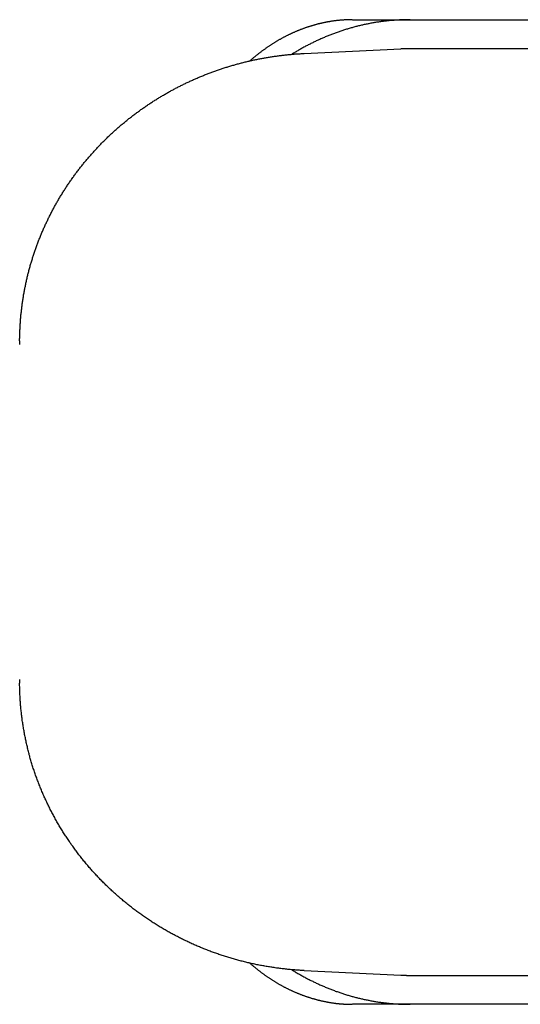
# Model space of a CAD drawing. Extents: x 637 to 3230, y 885 to 2745.
# Tile 42 of 151: x 2046.87 to 2055.52, y 1666.6 to 1683.6. Entities that reach past the tile are written whole.
import ezdxf

# ---------------------------------------------------------------- set-up
doc = ezdxf.new("R2010")
doc.units = 0
doc.layers.add('KF_GRAVIS_15_LEFT', color=7, linetype='CONTINUOUS')

# ---------------------------------------------------------------- blocks, each defined once
blk = doc.blocks.new('*U13')
at = {"layer": 'KF_GRAVIS_15_LEFT'}
for p, q in [((-163.9496, -569.5), (-141.8139, -569.5)), ((-164.7833, -570.0829), (-163.1145, -570.0038)), ((-139.944, -570), (-162.9554, -570)), ((-164.7833, -585.9171), (-163.1145, -585.9962)), ((-162.9554, -586), (-139.944, -586)), ((-141.8139, -586.5), (-163.9496, -586.5))]:
    blk.add_line(p, q, dxfattribs=at)
for points in [[(-163.95, -569.5, 0), (-163.959, -569.5, 0), (-163.968, -569.5, 0), (-163.978, -569.5, 0), (-163.987, -569.5, 0), (-163.996, -569.5, 0), (-164.006, -569.501, 0), (-164.015, -569.501, 0), (-164.025, -569.501, 0), (-164.034, -569.502, 0), (-164.043, -569.502, 0), (-164.053, -569.502, 0), (-164.062, -569.503, 0), (-164.072, -569.503, 0), (-164.081, -569.504, 0), (-164.091, -569.504, 0), (-164.1, -569.505, 0), (-164.11, -569.506, 0), (-164.119, -569.506, 0), (-164.128, -569.507, 0), (-164.138, -569.508, 0), (-164.147, -569.508, 0), (-164.157, -569.509, 0), (-164.166, -569.51, 0), (-164.176, -569.511, 0), (-164.185, -569.512, 0), (-164.195, -569.513, 0), (-164.204, -569.514, 0), (-164.214, -569.515, 0), (-164.223, -569.516, 0), (-164.233, -569.517, 0), (-164.242, -569.519, 0), (-164.252, -569.52, 0), (-164.261, -569.521, 0), (-164.271, -569.522, 0), (-164.281, -569.524, 0), (-164.29, -569.525, 0), (-164.3, -569.526, 0), (-164.309, -569.528, 0), (-164.319, -569.529, 0), (-164.328, -569.531, 0), (-164.338, -569.532, 0), (-164.347, -569.534, 0), (-164.357, -569.536, 0), (-164.366, -569.537, 0), (-164.376, -569.539, 0), (-164.386, -569.541, 0), (-164.395, -569.543, 0), (-164.405, -569.545, 0), (-164.414, -569.546, 0), (-164.424, -569.548, 0), (-164.433, -569.55, 0), (-164.443, -569.552, 0), (-164.452, -569.554, 0), (-164.462, -569.556, 0), (-164.472, -569.558, 0), (-164.481, -569.561, 0), (-164.491, -569.563, 0), (-164.5, -569.565, 0), (-164.51, -569.567, 0), (-164.519, -569.57, 0), (-164.529, -569.572, 0), (-164.538, -569.574, 0), (-164.548, -569.577, 0), (-164.558, -569.579, 0), (-164.567, -569.582, 0), (-164.577, -569.584, 0), (-164.586, -569.587, 0), (-164.596, -569.589, 0), (-164.605, -569.592, 0), (-164.615, -569.595, 0), (-164.624, -569.598, 0), (-164.634, -569.6, 0), (-164.643, -569.603, 0), (-164.653, -569.606, 0), (-164.663, -569.609, 0), (-164.672, -569.612, 0), (-164.682, -569.615, 0), (-164.691, -569.618, 0), (-164.701, -569.621, 0), (-164.71, -569.624, 0), (-164.72, -569.627, 0), (-164.729, -569.63, 0), (-164.739, -569.633, 0), (-164.748, -569.637, 0), (-164.758, -569.64, 0), (-164.767, -569.643, 0), (-164.777, -569.647, 0), (-164.786, -569.65, 0), (-164.796, -569.654, 0), (-164.805, -569.657, 0), (-164.815, -569.661, 0), (-164.824, -569.664, 0), (-164.834, -569.668, 0), (-164.843, -569.671, 0), (-164.853, -569.675, 0), (-164.862, -569.679, 0), (-164.872, -569.683, 0), (-164.881, -569.686, 0), (-164.89, -569.69, 0), (-164.9, -569.694, 0), (-164.909, -569.698, 0), (-164.919, -569.702, 0), (-164.928, -569.706, 0), (-164.938, -569.71, 0), (-164.947, -569.714, 0), (-164.956, -569.718, 0), (-164.966, -569.722, 0), (-164.975, -569.727, 0), (-164.985, -569.731, 0), (-164.994, -569.735, 0), (-165.003, -569.739, 0), (-165.013, -569.744, 0), (-165.022, -569.748, 0), (-165.031, -569.753, 0), (-165.041, -569.757, 0), (-165.05, -569.762, 0), (-165.059, -569.766, 0), (-165.069, -569.771, 0), (-165.078, -569.775, 0), (-165.087, -569.78, 0), (-165.097, -569.785, 0), (-165.106, -569.789, 0), (-165.115, -569.794, 0), (-165.125, -569.799, 0), (-165.134, -569.804, 0), (-165.143, -569.809, 0), (-165.152, -569.814, 0), (-165.162, -569.819, 0), (-165.171, -569.824, 0), (-165.18, -569.829, 0), (-165.189, -569.834, 0), (-165.198, -569.839, 0), (-165.208, -569.844, 0), (-165.217, -569.85, 0), (-165.226, -569.855, 0), (-165.235, -569.86, 0), (-165.244, -569.866, 0), (-165.253, -569.871, 0), (-165.263, -569.876, 0), (-165.272, -569.882, 0), (-165.281, -569.887, 0), (-165.29, -569.893, 0), (-165.299, -569.898, 0), (-165.308, -569.904, 0), (-165.317, -569.91, 0), (-165.326, -569.916, 0), (-165.335, -569.921, 0), (-165.344, -569.927, 0), (-165.353, -569.933, 0), (-165.362, -569.939, 0), (-165.371, -569.945, 0), (-165.38, -569.951, 0), (-165.389, -569.957, 0), (-165.398, -569.963, 0), (-165.407, -569.969, 0), (-165.416, -569.975, 0), (-165.425, -569.981, 0), (-165.434, -569.987, 0), (-165.443, -569.993, 0), (-165.452, -570, 0), (-165.461, -570.006, 0), (-165.469, -570.012, 0), (-165.478, -570.019, 0), (-165.487, -570.025, 0), (-165.496, -570.032, 0), (-165.505, -570.038, 0), (-165.513, -570.045, 0), (-165.522, -570.051, 0), (-165.531, -570.058, 0), (-165.54, -570.064, 0), (-165.549, -570.071, 0), (-165.557, -570.078, 0), (-165.566, -570.084, 0), (-165.575, -570.091, 0), (-165.583, -570.098, 0), (-165.592, -570.105, 0), (-165.601, -570.112, 0), (-165.609, -570.119, 0), (-165.618, -570.126, 0), (-165.627, -570.133, 0), (-165.635, -570.14, 0), (-165.644, -570.147, 0), (-165.652, -570.154, 0), (-165.661, -570.161, 0), (-165.669, -570.168, 0), (-165.678, -570.176, 0), (-165.687, -570.183, 0), (-165.695, -570.19, 0), (-165.704, -570.197, 0), (-165.712, -570.205, 0), (-165.72, -570.212, 0)], [(-162.954, -569.5, 0), (-162.971, -569.5, 0), (-162.987, -569.5, 0), (-163.004, -569.5, 0), (-163.02, -569.501, 0), (-163.037, -569.501, 0), (-163.053, -569.501, 0), (-163.07, -569.502, 0), (-163.086, -569.502, 0), (-163.103, -569.503, 0), (-163.12, -569.504, 0), (-163.136, -569.504, 0), (-163.153, -569.505, 0), (-163.169, -569.506, 0), (-163.186, -569.507, 0), (-163.202, -569.508, 0), (-163.219, -569.51, 0), (-163.235, -569.511, 0), (-163.252, -569.512, 0), (-163.268, -569.513, 0), (-163.285, -569.515, 0), (-163.301, -569.516, 0), (-163.318, -569.518, 0), (-163.334, -569.52, 0), (-163.351, -569.521, 0), (-163.367, -569.523, 0), (-163.384, -569.525, 0), (-163.4, -569.527, 0), (-163.417, -569.529, 0), (-163.433, -569.531, 0), (-163.45, -569.533, 0), (-163.466, -569.536, 0), (-163.483, -569.538, 0), (-163.499, -569.54, 0), (-163.515, -569.543, 0), (-163.532, -569.545, 0), (-163.548, -569.548, 0), (-163.565, -569.551, 0), (-163.581, -569.554, 0), (-163.597, -569.556, 0), (-163.614, -569.559, 0), (-163.63, -569.562, 0), (-163.647, -569.565, 0), (-163.663, -569.569, 0), (-163.679, -569.572, 0), (-163.696, -569.575, 0), (-163.712, -569.578, 0), (-163.728, -569.582, 0), (-163.745, -569.585, 0), (-163.761, -569.589, 0), (-163.777, -569.593, 0), (-163.793, -569.596, 0), (-163.81, -569.6, 0), (-163.826, -569.604, 0), (-163.842, -569.608, 0), (-163.858, -569.612, 0), (-163.875, -569.616, 0), (-163.891, -569.62, 0), (-163.907, -569.624, 0), (-163.923, -569.629, 0), (-163.939, -569.633, 0), (-163.955, -569.638, 0), (-163.972, -569.642, 0), (-163.988, -569.647, 0), (-164.004, -569.651, 0), (-164.02, -569.656, 0), (-164.036, -569.661, 0), (-164.052, -569.666, 0), (-164.068, -569.671, 0), (-164.084, -569.676, 0), (-164.1, -569.681, 0), (-164.116, -569.686, 0), (-164.132, -569.691, 0), (-164.148, -569.697, 0), (-164.164, -569.702, 0), (-164.18, -569.708, 0), (-164.196, -569.713, 0), (-164.212, -569.719, 0), (-164.228, -569.724, 0), (-164.244, -569.73, 0), (-164.259, -569.736, 0), (-164.275, -569.742, 0), (-164.291, -569.748, 0), (-164.307, -569.754, 0), (-164.323, -569.76, 0), (-164.338, -569.766, 0), (-164.354, -569.772, 0), (-164.37, -569.779, 0), (-164.386, -569.785, 0), (-164.401, -569.792, 0), (-164.417, -569.798, 0), (-164.433, -569.805, 0), (-164.448, -569.811, 0), (-164.464, -569.818, 0), (-164.479, -569.825, 0), (-164.495, -569.832, 0), (-164.511, -569.839, 0), (-164.526, -569.846, 0), (-164.542, -569.853, 0), (-164.557, -569.86, 0), (-164.573, -569.867, 0), (-164.588, -569.874, 0), (-164.603, -569.882, 0), (-164.619, -569.889, 0), (-164.634, -569.897, 0), (-164.65, -569.904, 0), (-164.665, -569.912, 0), (-164.68, -569.92, 0), (-164.695, -569.927, 0), (-164.711, -569.935, 0), (-164.726, -569.943, 0), (-164.741, -569.951, 0), (-164.756, -569.959, 0), (-164.771, -569.967, 0), (-164.787, -569.976, 0), (-164.802, -569.984, 0), (-164.817, -569.992, 0), (-164.832, -570.001, 0), (-164.847, -570.009, 0), (-164.862, -570.018, 0), (-164.877, -570.026, 0), (-164.892, -570.035, 0), (-164.907, -570.043, 0), (-164.922, -570.052, 0), (-164.937, -570.061, 0), (-164.951, -570.07, 0), (-164.966, -570.079, 0), (-164.981, -570.088, 0), (-164.996, -570.097, 0)], [(-162.955, -570, 0), (-162.957, -570, 0), (-162.958, -570, 0), (-162.959, -570, 0), (-162.96, -570, 0), (-162.962, -570, 0), (-162.963, -570, 0), (-162.964, -570, 0), (-162.965, -570, 0), (-162.967, -570, 0), (-162.968, -570, 0), (-162.969, -570, 0), (-162.97, -570, 0), (-162.972, -570, 0), (-162.973, -570, 0), (-162.974, -570, 0), (-162.975, -570, 0), (-162.977, -570, 0), (-162.978, -570, 0), (-162.979, -570, 0), (-162.98, -570, 0), (-162.982, -570, 0), (-162.983, -570, 0), (-162.984, -570, 0), (-162.985, -570, 0), (-162.986, -570, 0), (-162.988, -570, 0), (-162.989, -570, 0), (-162.99, -570, 0), (-162.991, -570, 0), (-162.993, -570, 0), (-162.994, -570, 0), (-162.995, -570, 0), (-162.996, -570, 0), (-162.998, -570, 0), (-162.999, -570, 0), (-163, -570, 0), (-163.001, -570, 0), (-163.003, -570, 0), (-163.004, -570, 0), (-163.005, -570, 0), (-163.006, -570, 0), (-163.008, -570, 0), (-163.009, -570, 0), (-163.01, -570, 0), (-163.011, -570, 0), (-163.013, -570, 0), (-163.014, -570.001, 0), (-163.015, -570.001, 0), (-163.016, -570.001, 0), (-163.018, -570.001, 0), (-163.019, -570.001, 0), (-163.02, -570.001, 0), (-163.021, -570.001, 0), (-163.023, -570.001, 0), (-163.024, -570.001, 0), (-163.025, -570.001, 0), (-163.026, -570.001, 0), (-163.027, -570.001, 0), (-163.029, -570.001, 0), (-163.03, -570.001, 0), (-163.031, -570.001, 0), (-163.032, -570.001, 0), (-163.034, -570.001, 0), (-163.035, -570.001, 0), (-163.036, -570.001, 0), (-163.037, -570.001, 0), (-163.039, -570.001, 0), (-163.04, -570.001, 0), (-163.041, -570.001, 0), (-163.042, -570.001, 0), (-163.044, -570.001, 0), (-163.045, -570.001, 0), (-163.046, -570.001, 0), (-163.047, -570.001, 0), (-163.049, -570.001, 0), (-163.05, -570.001, 0), (-163.051, -570.001, 0), (-163.052, -570.001, 0), (-163.054, -570.001, 0), (-163.055, -570.001, 0), (-163.056, -570.002, 0), (-163.057, -570.002, 0), (-163.059, -570.002, 0), (-163.06, -570.002, 0), (-163.061, -570.002, 0), (-163.062, -570.002, 0), (-163.064, -570.002, 0), (-163.065, -570.002, 0), (-163.066, -570.002, 0), (-163.067, -570.002, 0), (-163.068, -570.002, 0), (-163.07, -570.002, 0), (-163.071, -570.002, 0), (-163.072, -570.002, 0), (-163.073, -570.002, 0), (-163.075, -570.002, 0), (-163.076, -570.002, 0), (-163.077, -570.002, 0), (-163.078, -570.002, 0), (-163.08, -570.002, 0), (-163.081, -570.002, 0), (-163.082, -570.002, 0), (-163.083, -570.002, 0), (-163.085, -570.002, 0), (-163.086, -570.003, 0), (-163.087, -570.003, 0), (-163.088, -570.003, 0), (-163.09, -570.003, 0), (-163.091, -570.003, 0), (-163.092, -570.003, 0), (-163.093, -570.003, 0), (-163.095, -570.003, 0), (-163.096, -570.003, 0), (-163.097, -570.003, 0), (-163.098, -570.003, 0), (-163.1, -570.003, 0), (-163.101, -570.003, 0), (-163.102, -570.003, 0), (-163.103, -570.003, 0), (-163.105, -570.003, 0), (-163.106, -570.003, 0), (-163.107, -570.003, 0), (-163.108, -570.003, 0), (-163.109, -570.004, 0), (-163.111, -570.004, 0), (-163.112, -570.004, 0), (-163.113, -570.004, 0), (-163.114, -570.004, 0)], [(-169.695, -575.044, 0), (-169.695, -575.027, 0), (-169.695, -575.009, 0), (-169.694, -574.992, 0), (-169.694, -574.975, 0), (-169.694, -574.958, 0), (-169.693, -574.94, 0), (-169.693, -574.923, 0), (-169.692, -574.906, 0), (-169.692, -574.888, 0), (-169.691, -574.871, 0), (-169.69, -574.854, 0), (-169.689, -574.836, 0), (-169.689, -574.819, 0), (-169.688, -574.802, 0), (-169.687, -574.785, 0), (-169.686, -574.767, 0), (-169.685, -574.75, 0), (-169.683, -574.733, 0), (-169.682, -574.715, 0), (-169.681, -574.698, 0), (-169.679, -574.681, 0), (-169.678, -574.664, 0), (-169.677, -574.646, 0), (-169.675, -574.629, 0), (-169.673, -574.612, 0), (-169.672, -574.595, 0), (-169.67, -574.577, 0), (-169.668, -574.56, 0), (-169.666, -574.543, 0), (-169.664, -574.526, 0), (-169.662, -574.509, 0), (-169.66, -574.491, 0), (-169.658, -574.474, 0), (-169.656, -574.457, 0), (-169.654, -574.44, 0), (-169.652, -574.423, 0), (-169.649, -574.405, 0), (-169.647, -574.388, 0), (-169.644, -574.371, 0), (-169.642, -574.354, 0), (-169.639, -574.337, 0), (-169.637, -574.32, 0), (-169.634, -574.303, 0), (-169.631, -574.286, 0), (-169.628, -574.269, 0), (-169.626, -574.251, 0), (-169.623, -574.234, 0), (-169.62, -574.217, 0), (-169.616, -574.2, 0), (-169.613, -574.183, 0), (-169.61, -574.166, 0), (-169.607, -574.149, 0), (-169.604, -574.132, 0), (-169.6, -574.115, 0), (-169.597, -574.098, 0), (-169.593, -574.081, 0), (-169.59, -574.064, 0), (-169.586, -574.047, 0), (-169.582, -574.031, 0), (-169.579, -574.014, 0), (-169.575, -573.997, 0), (-169.571, -573.98, 0), (-169.567, -573.963, 0), (-169.563, -573.946, 0), (-169.559, -573.929, 0), (-169.555, -573.913, 0), (-169.551, -573.896, 0), (-169.547, -573.879, 0), (-169.542, -573.862, 0), (-169.538, -573.845, 0), (-169.534, -573.829, 0), (-169.529, -573.812, 0), (-169.525, -573.795, 0), (-169.52, -573.779, 0), (-169.515, -573.762, 0), (-169.511, -573.745, 0), (-169.506, -573.729, 0), (-169.501, -573.712, 0), (-169.496, -573.695, 0), (-169.491, -573.679, 0), (-169.486, -573.662, 0), (-169.481, -573.646, 0), (-169.476, -573.629, 0), (-169.471, -573.613, 0), (-169.466, -573.596, 0), (-169.461, -573.58, 0), (-169.455, -573.563, 0), (-169.45, -573.547, 0), (-169.444, -573.53, 0), (-169.439, -573.514, 0), (-169.433, -573.498, 0), (-169.428, -573.481, 0), (-169.422, -573.465, 0), (-169.416, -573.449, 0), (-169.41, -573.432, 0), (-169.405, -573.416, 0), (-169.399, -573.4, 0), (-169.393, -573.383, 0), (-169.387, -573.367, 0), (-169.38, -573.351, 0), (-169.374, -573.335, 0), (-169.368, -573.319, 0), (-169.362, -573.303, 0), (-169.356, -573.287, 0), (-169.349, -573.27, 0), (-169.343, -573.254, 0), (-169.336, -573.238, 0), (-169.33, -573.222, 0), (-169.323, -573.206, 0), (-169.316, -573.19, 0), (-169.31, -573.175, 0), (-169.303, -573.159, 0), (-169.296, -573.143, 0), (-169.289, -573.127, 0), (-169.282, -573.111, 0), (-169.275, -573.095, 0), (-169.268, -573.079, 0), (-169.261, -573.064, 0), (-169.254, -573.048, 0), (-169.247, -573.032, 0), (-169.239, -573.017, 0), (-169.232, -573.001, 0), (-169.225, -572.985, 0), (-169.217, -572.97, 0), (-169.21, -572.954, 0), (-169.202, -572.939, 0), (-169.195, -572.923, 0), (-169.187, -572.908, 0), (-169.179, -572.892, 0), (-169.171, -572.877, 0), (-169.164, -572.861, 0), (-169.156, -572.846, 0), (-169.148, -572.831, 0), (-169.14, -572.815, 0), (-169.132, -572.8, 0), (-169.124, -572.785, 0), (-169.116, -572.769, 0), (-169.107, -572.754, 0), (-169.099, -572.739, 0), (-169.091, -572.724, 0), (-169.083, -572.709, 0), (-169.074, -572.694, 0), (-169.066, -572.679, 0), (-169.057, -572.664, 0), (-169.049, -572.649, 0), (-169.04, -572.634, 0), (-169.031, -572.619, 0), (-169.023, -572.604, 0), (-169.014, -572.589, 0), (-169.005, -572.574, 0), (-168.996, -572.559, 0), (-168.987, -572.544, 0), (-168.978, -572.53, 0), (-168.969, -572.515, 0), (-168.96, -572.5, 0), (-168.951, -572.486, 0), (-168.942, -572.471, 0), (-168.933, -572.456, 0), (-168.923, -572.442, 0), (-168.914, -572.427, 0), (-168.905, -572.413, 0), (-168.895, -572.398, 0), (-168.886, -572.384, 0), (-168.876, -572.369, 0), (-168.867, -572.355, 0), (-168.857, -572.341, 0), (-168.847, -572.326, 0), (-168.838, -572.312, 0), (-168.828, -572.298, 0), (-168.818, -572.284, 0), (-168.808, -572.27, 0), (-168.798, -572.256, 0), (-168.788, -572.241, 0), (-168.778, -572.227, 0), (-168.768, -572.213, 0), (-168.758, -572.199, 0), (-168.748, -572.185, 0), (-168.738, -572.172, 0), (-168.728, -572.158, 0), (-168.717, -572.144, 0), (-168.707, -572.13, 0), (-168.696, -572.116, 0), (-168.686, -572.103, 0), (-168.676, -572.089, 0), (-168.665, -572.075, 0), (-168.654, -572.062, 0), (-168.644, -572.048, 0), (-168.633, -572.035, 0), (-168.622, -572.021, 0), (-168.612, -572.008, 0), (-168.601, -571.994, 0), (-168.59, -571.981, 0), (-168.579, -571.967, 0), (-168.568, -571.954, 0), (-168.557, -571.941, 0), (-168.546, -571.928, 0), (-168.535, -571.914, 0), (-168.524, -571.901, 0), (-168.513, -571.888, 0), (-168.501, -571.875, 0), (-168.49, -571.862, 0), (-168.479, -571.849, 0), (-168.467, -571.836, 0), (-168.456, -571.823, 0), (-168.445, -571.81, 0), (-168.433, -571.797, 0), (-168.422, -571.785, 0), (-168.41, -571.772, 0), (-168.398, -571.759, 0), (-168.387, -571.746, 0), (-168.375, -571.734, 0), (-168.363, -571.721, 0), (-168.351, -571.709, 0), (-168.34, -571.696, 0), (-168.328, -571.684, 0), (-168.316, -571.671, 0), (-168.304, -571.659, 0), (-168.292, -571.646, 0), (-168.28, -571.634, 0), (-168.268, -571.622, 0), (-168.256, -571.61, 0), (-168.243, -571.597, 0), (-168.231, -571.585, 0), (-168.219, -571.573, 0), (-168.207, -571.561, 0), (-168.194, -571.549, 0), (-168.182, -571.537, 0), (-168.17, -571.525, 0), (-168.157, -571.513, 0), (-168.145, -571.501, 0), (-168.132, -571.49, 0), (-168.12, -571.478, 0), (-168.107, -571.466, 0), (-168.094, -571.454, 0), (-168.082, -571.443, 0), (-168.069, -571.431, 0), (-168.056, -571.42, 0), (-168.043, -571.408, 0), (-168.031, -571.397, 0), (-168.018, -571.385, 0), (-168.005, -571.374, 0), (-167.992, -571.362, 0), (-167.979, -571.351, 0), (-167.966, -571.34, 0), (-167.953, -571.329, 0), (-167.94, -571.317, 0), (-167.927, -571.306, 0), (-167.913, -571.295, 0), (-167.9, -571.284, 0), (-167.887, -571.273, 0), (-167.874, -571.262, 0), (-167.86, -571.251, 0), (-167.847, -571.241, 0), (-167.834, -571.23, 0), (-167.82, -571.219, 0), (-167.807, -571.208, 0), (-167.793, -571.198, 0), (-167.78, -571.187, 0), (-167.766, -571.176, 0), (-167.752, -571.166, 0), (-167.739, -571.155, 0), (-167.725, -571.145, 0), (-167.711, -571.135, 0), (-167.698, -571.124, 0), (-167.684, -571.114, 0), (-167.67, -571.104, 0), (-167.656, -571.094, 0), (-167.642, -571.083, 0), (-167.628, -571.073, 0), (-167.614, -571.063, 0), (-167.6, -571.053, 0), (-167.586, -571.043, 0), (-167.572, -571.033, 0), (-167.558, -571.024, 0), (-167.544, -571.014, 0), (-167.53, -571.004, 0), (-167.516, -570.994, 0), (-167.502, -570.985, 0), (-167.487, -570.975, 0), (-167.473, -570.965, 0), (-167.459, -570.956, 0), (-167.445, -570.946, 0), (-167.43, -570.937, 0), (-167.416, -570.927, 0), (-167.401, -570.918, 0), (-167.387, -570.909, 0), (-167.372, -570.9, 0), (-167.358, -570.89, 0), (-167.343, -570.881, 0), (-167.329, -570.872, 0), (-167.314, -570.863, 0), (-167.3, -570.854, 0), (-167.285, -570.845, 0), (-167.27, -570.836, 0), (-167.255, -570.827, 0), (-167.241, -570.819, 0), (-167.226, -570.81, 0), (-167.211, -570.801, 0), (-167.196, -570.792, 0), (-167.181, -570.784, 0), (-167.167, -570.775, 0), (-167.152, -570.767, 0), (-167.137, -570.758, 0), (-167.122, -570.75, 0), (-167.107, -570.741, 0), (-167.092, -570.733, 0), (-167.077, -570.725, 0), (-167.062, -570.717, 0), (-167.046, -570.708, 0), (-167.031, -570.7, 0), (-167.016, -570.692, 0), (-167.001, -570.684, 0), (-166.986, -570.676, 0), (-166.97, -570.668, 0), (-166.955, -570.661, 0), (-166.94, -570.653, 0), (-166.925, -570.645, 0), (-166.909, -570.637, 0), (-166.894, -570.63, 0), (-166.878, -570.622, 0), (-166.863, -570.614, 0), (-166.848, -570.607, 0), (-166.832, -570.599, 0), (-166.817, -570.592, 0), (-166.801, -570.585, 0), (-166.786, -570.577, 0), (-166.77, -570.57, 0), (-166.754, -570.563, 0), (-166.739, -570.556, 0), (-166.723, -570.549, 0), (-166.708, -570.542, 0), (-166.692, -570.534, 0), (-166.676, -570.528, 0), (-166.66, -570.521, 0), (-166.645, -570.514, 0), (-166.629, -570.507, 0), (-166.613, -570.5, 0), (-166.597, -570.494, 0), (-166.582, -570.487, 0), (-166.566, -570.48, 0), (-166.55, -570.474, 0), (-166.534, -570.467, 0), (-166.518, -570.461, 0), (-166.502, -570.454, 0), (-166.486, -570.448, 0), (-166.47, -570.442, 0), (-166.454, -570.436, 0), (-166.438, -570.429, 0), (-166.422, -570.423, 0), (-166.406, -570.417, 0), (-166.39, -570.411, 0), (-166.374, -570.405, 0), (-166.358, -570.399, 0), (-166.342, -570.394, 0), (-166.326, -570.388, 0), (-166.309, -570.382, 0), (-166.293, -570.376, 0), (-166.277, -570.371, 0), (-166.261, -570.365, 0), (-166.245, -570.359, 0), (-166.228, -570.354, 0), (-166.212, -570.349, 0), (-166.196, -570.343, 0), (-166.179, -570.338, 0), (-166.163, -570.333, 0), (-166.147, -570.327, 0), (-166.13, -570.322, 0), (-166.114, -570.317, 0), (-166.098, -570.312, 0), (-166.081, -570.307, 0), (-166.065, -570.302, 0), (-166.048, -570.297, 0), (-166.032, -570.292, 0), (-166.015, -570.287, 0), (-165.999, -570.283, 0), (-165.982, -570.278, 0), (-165.966, -570.273, 0), (-165.949, -570.269, 0), (-165.933, -570.264, 0), (-165.916, -570.26, 0), (-165.9, -570.255, 0), (-165.883, -570.251, 0), (-165.866, -570.247, 0), (-165.85, -570.242, 0), (-165.833, -570.238, 0), (-165.817, -570.234, 0), (-165.8, -570.23, 0), (-165.783, -570.226, 0), (-165.767, -570.222, 0), (-165.75, -570.218, 0), (-165.733, -570.214, 0), (-165.716, -570.21, 0), (-165.7, -570.206, 0), (-165.683, -570.203, 0), (-165.666, -570.199, 0), (-165.65, -570.195, 0), (-165.633, -570.192, 0), (-165.616, -570.188, 0), (-165.599, -570.185, 0), (-165.582, -570.182, 0), (-165.566, -570.178, 0), (-165.549, -570.175, 0), (-165.532, -570.172, 0), (-165.515, -570.168, 0), (-165.498, -570.165, 0), (-165.481, -570.162, 0), (-165.464, -570.159, 0), (-165.448, -570.156, 0), (-165.431, -570.153, 0), (-165.414, -570.15, 0), (-165.397, -570.148, 0), (-165.38, -570.145, 0), (-165.363, -570.142, 0), (-165.346, -570.14, 0), (-165.329, -570.137, 0), (-165.312, -570.134, 0), (-165.295, -570.132, 0), (-165.278, -570.13, 0), (-165.261, -570.127, 0), (-165.244, -570.125, 0), (-165.227, -570.123, 0), (-165.21, -570.12, 0), (-165.193, -570.118, 0), (-165.176, -570.116, 0), (-165.159, -570.114, 0), (-165.142, -570.112, 0), (-165.125, -570.11, 0), (-165.108, -570.108, 0), (-165.091, -570.106, 0), (-165.074, -570.105, 0), (-165.057, -570.103, 0), (-165.04, -570.101, 0), (-165.023, -570.1, 0), (-165.006, -570.098, 0), (-164.989, -570.097, 0), (-164.971, -570.095, 0), (-164.954, -570.094, 0), (-164.937, -570.092, 0), (-164.92, -570.091, 0), (-164.903, -570.09, 0), (-164.886, -570.089, 0), (-164.869, -570.088, 0), (-164.852, -570.087, 0), (-164.835, -570.086, 0), (-164.818, -570.085, 0), (-164.8, -570.084, 0), (-164.783, -570.083, 0)], [(-169.695, -575.044, 0), (-169.695, -575.045, 0), (-169.695, -575.045, 0), (-169.695, -575.046, 0), (-169.695, -575.046, 0), (-169.695, -575.047, 0), (-169.695, -575.047, 0), (-169.695, -575.048, 0), (-169.695, -575.048, 0), (-169.695, -575.049, 0), (-169.695, -575.049, 0), (-169.695, -575.05, 0), (-169.695, -575.05, 0), (-169.695, -575.051, 0), (-169.695, -575.051, 0), (-169.695, -575.052, 0), (-169.695, -575.052, 0), (-169.695, -575.053, 0), (-169.695, -575.053, 0), (-169.695, -575.054, 0), (-169.695, -575.054, 0), (-169.695, -575.055, 0), (-169.695, -575.055, 0), (-169.695, -575.056, 0), (-169.695, -575.056, 0), (-169.695, -575.057, 0), (-169.695, -575.057, 0), (-169.695, -575.058, 0), (-169.695, -575.058, 0), (-169.695, -575.059, 0), (-169.695, -575.059, 0), (-169.695, -575.06, 0), (-169.695, -575.06, 0), (-169.695, -575.061, 0), (-169.695, -575.061, 0), (-169.695, -575.062, 0), (-169.695, -575.062, 0), (-169.695, -575.063, 0), (-169.695, -575.063, 0), (-169.695, -575.064, 0), (-169.695, -575.064, 0), (-169.695, -575.065, 0), (-169.695, -575.065, 0), (-169.695, -575.066, 0), (-169.695, -575.066, 0), (-169.695, -575.067, 0), (-169.695, -575.067, 0), (-169.695, -575.068, 0), (-169.695, -575.068, 0), (-169.695, -575.069, 0), (-169.695, -575.069, 0), (-169.695, -575.07, 0), (-169.695, -575.07, 0), (-169.695, -575.071, 0), (-169.695, -575.071, 0), (-169.695, -575.072, 0), (-169.695, -575.072, 0), (-169.695, -575.073, 0), (-169.695, -575.073, 0), (-169.695, -575.074, 0), (-169.695, -575.074, 0), (-169.695, -575.075, 0), (-169.695, -575.075, 0), (-169.695, -575.076, 0), (-169.695, -575.076, 0), (-169.695, -575.077, 0), (-169.695, -575.077, 0), (-169.695, -575.078, 0), (-169.695, -575.078, 0), (-169.695, -575.079, 0), (-169.695, -575.079, 0), (-169.695, -575.08, 0), (-169.695, -575.08, 0), (-169.695, -575.081, 0), (-169.695, -575.081, 0), (-169.695, -575.082, 0), (-169.695, -575.082, 0), (-169.695, -575.083, 0), (-169.695, -575.083, 0), (-169.695, -575.084, 0), (-169.695, -575.084, 0), (-169.695, -575.085, 0), (-169.695, -575.085, 0), (-169.695, -575.086, 0), (-169.695, -575.086, 0), (-169.695, -575.087, 0), (-169.695, -575.087, 0), (-169.695, -575.088, 0), (-169.695, -575.088, 0), (-169.695, -575.089, 0), (-169.695, -575.089, 0), (-169.695, -575.09, 0), (-169.695, -575.09, 0), (-169.695, -575.091, 0), (-169.695, -575.091, 0), (-169.695, -575.092, 0), (-169.695, -575.092, 0), (-169.695, -575.093, 0), (-169.695, -575.093, 0), (-169.695, -575.094, 0), (-169.695, -575.094, 0), (-169.695, -575.095, 0), (-169.695, -575.095, 0), (-169.695, -575.096, 0), (-169.695, -575.096, 0), (-169.695, -575.097, 0), (-169.695, -575.097, 0), (-169.695, -575.098, 0), (-169.695, -575.098, 0), (-169.695, -575.099, 0), (-169.695, -575.099, 0), (-169.695, -575.1, 0), (-169.695, -575.1, 0), (-169.695, -575.101, 0), (-169.695, -575.101, 0), (-169.695, -575.102, 0), (-169.695, -575.102, 0), (-169.695, -575.103, 0), (-169.695, -575.103, 0), (-169.695, -575.104, 0), (-169.695, -575.104, 0), (-169.695, -575.105, 0), (-169.695, -575.105, 0), (-169.695, -575.105, 0), (-169.695, -575.106, 0), (-169.695, -575.106, 0), (-169.695, -575.107, 0), (-169.695, -575.107, 0), (-169.695, -575.108, 0)], [(-169.695, -580.892, 0), (-169.695, -580.893, 0), (-169.695, -580.893, 0), (-169.695, -580.894, 0), (-169.695, -580.894, 0), (-169.695, -580.895, 0), (-169.695, -580.895, 0), (-169.695, -580.895, 0), (-169.695, -580.896, 0), (-169.695, -580.896, 0), (-169.695, -580.897, 0), (-169.695, -580.897, 0), (-169.695, -580.898, 0), (-169.695, -580.898, 0), (-169.695, -580.899, 0), (-169.695, -580.899, 0), (-169.695, -580.9, 0), (-169.695, -580.9, 0), (-169.695, -580.901, 0), (-169.695, -580.901, 0), (-169.695, -580.902, 0), (-169.695, -580.902, 0), (-169.695, -580.903, 0), (-169.695, -580.903, 0), (-169.695, -580.904, 0), (-169.695, -580.904, 0), (-169.695, -580.905, 0), (-169.695, -580.905, 0), (-169.695, -580.906, 0), (-169.695, -580.906, 0), (-169.695, -580.907, 0), (-169.695, -580.907, 0), (-169.695, -580.908, 0), (-169.695, -580.908, 0), (-169.695, -580.909, 0), (-169.695, -580.909, 0), (-169.695, -580.91, 0), (-169.695, -580.91, 0), (-169.695, -580.911, 0), (-169.695, -580.911, 0), (-169.695, -580.912, 0), (-169.695, -580.912, 0), (-169.695, -580.913, 0), (-169.695, -580.913, 0), (-169.695, -580.914, 0), (-169.695, -580.914, 0), (-169.695, -580.915, 0), (-169.695, -580.915, 0), (-169.695, -580.916, 0), (-169.695, -580.916, 0), (-169.695, -580.917, 0), (-169.695, -580.917, 0), (-169.695, -580.918, 0), (-169.695, -580.918, 0), (-169.695, -580.919, 0), (-169.695, -580.919, 0), (-169.695, -580.92, 0), (-169.695, -580.92, 0), (-169.695, -580.921, 0), (-169.695, -580.921, 0), (-169.695, -580.922, 0), (-169.695, -580.922, 0), (-169.695, -580.923, 0), (-169.695, -580.923, 0), (-169.695, -580.924, 0), (-169.695, -580.924, 0), (-169.695, -580.925, 0), (-169.695, -580.925, 0), (-169.695, -580.926, 0), (-169.695, -580.926, 0), (-169.695, -580.927, 0), (-169.695, -580.927, 0), (-169.695, -580.928, 0), (-169.695, -580.928, 0), (-169.695, -580.929, 0), (-169.695, -580.929, 0), (-169.695, -580.93, 0), (-169.695, -580.93, 0), (-169.695, -580.931, 0), (-169.695, -580.931, 0), (-169.695, -580.932, 0), (-169.695, -580.932, 0), (-169.695, -580.933, 0), (-169.695, -580.933, 0), (-169.695, -580.934, 0), (-169.695, -580.934, 0), (-169.695, -580.935, 0), (-169.695, -580.935, 0), (-169.695, -580.936, 0), (-169.695, -580.936, 0), (-169.695, -580.937, 0), (-169.695, -580.937, 0), (-169.695, -580.938, 0), (-169.695, -580.938, 0), (-169.695, -580.939, 0), (-169.695, -580.939, 0), (-169.695, -580.94, 0), (-169.695, -580.94, 0), (-169.695, -580.941, 0), (-169.695, -580.941, 0), (-169.695, -580.942, 0), (-169.695, -580.942, 0), (-169.695, -580.943, 0), (-169.695, -580.943, 0), (-169.695, -580.944, 0), (-169.695, -580.944, 0), (-169.695, -580.945, 0), (-169.695, -580.945, 0), (-169.695, -580.946, 0), (-169.695, -580.946, 0), (-169.695, -580.947, 0), (-169.695, -580.947, 0), (-169.695, -580.948, 0), (-169.695, -580.948, 0), (-169.695, -580.949, 0), (-169.695, -580.949, 0), (-169.695, -580.95, 0), (-169.695, -580.95, 0), (-169.695, -580.951, 0), (-169.695, -580.951, 0), (-169.695, -580.952, 0), (-169.695, -580.952, 0), (-169.695, -580.953, 0), (-169.695, -580.953, 0), (-169.695, -580.954, 0), (-169.695, -580.954, 0), (-169.695, -580.955, 0), (-169.695, -580.955, 0), (-169.695, -580.956, 0)], [(-164.783, -585.917, 0), (-164.803, -585.916, 0), (-164.823, -585.915, 0), (-164.843, -585.914, 0), (-164.863, -585.913, 0), (-164.883, -585.911, 0), (-164.903, -585.91, 0), (-164.923, -585.909, 0), (-164.943, -585.907, 0), (-164.963, -585.906, 0), (-164.983, -585.904, 0), (-165.003, -585.902, 0), (-165.023, -585.9, 0), (-165.043, -585.898, 0), (-165.063, -585.896, 0), (-165.083, -585.894, 0), (-165.102, -585.892, 0), (-165.122, -585.89, 0), (-165.142, -585.888, 0), (-165.162, -585.886, 0), (-165.182, -585.883, 0), (-165.202, -585.881, 0), (-165.222, -585.878, 0), (-165.241, -585.876, 0), (-165.261, -585.873, 0), (-165.281, -585.87, 0), (-165.301, -585.867, 0), (-165.321, -585.864, 0), (-165.341, -585.861, 0), (-165.36, -585.858, 0), (-165.38, -585.855, 0), (-165.4, -585.852, 0), (-165.42, -585.849, 0), (-165.439, -585.845, 0), (-165.459, -585.842, 0), (-165.479, -585.838, 0), (-165.498, -585.835, 0), (-165.518, -585.831, 0), (-165.538, -585.827, 0), (-165.557, -585.823, 0), (-165.577, -585.82, 0), (-165.597, -585.816, 0), (-165.616, -585.812, 0), (-165.636, -585.807, 0), (-165.655, -585.803, 0), (-165.675, -585.799, 0), (-165.695, -585.795, 0), (-165.714, -585.79, 0), (-165.734, -585.786, 0), (-165.753, -585.781, 0), (-165.773, -585.777, 0), (-165.792, -585.772, 0), (-165.811, -585.767, 0), (-165.831, -585.762, 0), (-165.85, -585.757, 0), (-165.87, -585.753, 0), (-165.889, -585.747, 0), (-165.908, -585.742, 0), (-165.928, -585.737, 0), (-165.947, -585.732, 0), (-165.966, -585.727, 0), (-165.986, -585.721, 0), (-166.005, -585.716, 0), (-166.024, -585.71, 0), (-166.043, -585.704, 0), (-166.062, -585.699, 0), (-166.082, -585.693, 0), (-166.101, -585.687, 0), (-166.12, -585.681, 0), (-166.139, -585.675, 0), (-166.158, -585.669, 0), (-166.177, -585.663, 0), (-166.196, -585.657, 0), (-166.215, -585.65, 0), (-166.234, -585.644, 0), (-166.253, -585.638, 0), (-166.272, -585.631, 0), (-166.291, -585.625, 0), (-166.31, -585.618, 0), (-166.329, -585.611, 0), (-166.348, -585.604, 0), (-166.366, -585.597, 0), (-166.385, -585.591, 0), (-166.404, -585.584, 0), (-166.423, -585.576, 0), (-166.441, -585.569, 0), (-166.46, -585.562, 0), (-166.479, -585.555, 0), (-166.497, -585.547, 0), (-166.516, -585.54, 0), (-166.535, -585.532, 0), (-166.553, -585.525, 0), (-166.572, -585.517, 0), (-166.59, -585.51, 0), (-166.609, -585.502, 0), (-166.627, -585.494, 0), (-166.645, -585.486, 0), (-166.664, -585.478, 0), (-166.682, -585.47, 0), (-166.7, -585.462, 0), (-166.719, -585.453, 0), (-166.737, -585.445, 0), (-166.755, -585.437, 0), (-166.773, -585.428, 0), (-166.792, -585.42, 0), (-166.81, -585.411, 0), (-166.828, -585.403, 0), (-166.846, -585.394, 0), (-166.864, -585.385, 0), (-166.882, -585.376, 0), (-166.9, -585.368, 0), (-166.918, -585.359, 0), (-166.936, -585.35, 0), (-166.953, -585.34, 0), (-166.971, -585.331, 0), (-166.989, -585.322, 0), (-167.007, -585.313, 0), (-167.024, -585.303, 0), (-167.042, -585.294, 0), (-167.06, -585.284, 0), (-167.077, -585.275, 0), (-167.095, -585.265, 0), (-167.112, -585.255, 0), (-167.13, -585.246, 0), (-167.147, -585.236, 0), (-167.165, -585.226, 0), (-167.182, -585.216, 0), (-167.2, -585.206, 0), (-167.217, -585.196, 0), (-167.234, -585.185, 0), (-167.251, -585.175, 0), (-167.269, -585.165, 0), (-167.286, -585.154, 0), (-167.303, -585.144, 0), (-167.32, -585.133, 0), (-167.337, -585.123, 0), (-167.354, -585.112, 0), (-167.371, -585.101, 0), (-167.388, -585.091, 0), (-167.405, -585.08, 0), (-167.421, -585.069, 0), (-167.438, -585.058, 0), (-167.455, -585.047, 0), (-167.472, -585.036, 0), (-167.488, -585.025, 0), (-167.505, -585.013, 0), (-167.522, -585.002, 0), (-167.538, -584.991, 0), (-167.555, -584.979, 0), (-167.571, -584.968, 0), (-167.587, -584.956, 0), (-167.604, -584.944, 0), (-167.62, -584.933, 0), (-167.636, -584.921, 0), (-167.653, -584.909, 0), (-167.669, -584.897, 0), (-167.685, -584.885, 0), (-167.701, -584.873, 0), (-167.717, -584.861, 0), (-167.733, -584.849, 0), (-167.749, -584.837, 0), (-167.765, -584.825, 0), (-167.781, -584.812, 0), (-167.796, -584.8, 0), (-167.812, -584.787, 0), (-167.828, -584.775, 0), (-167.843, -584.762, 0), (-167.859, -584.75, 0), (-167.875, -584.737, 0), (-167.89, -584.724, 0), (-167.906, -584.711, 0), (-167.921, -584.698, 0), (-167.936, -584.685, 0), (-167.952, -584.672, 0), (-167.967, -584.659, 0), (-167.982, -584.646, 0), (-167.997, -584.633, 0), (-168.012, -584.62, 0), (-168.027, -584.606, 0), (-168.042, -584.593, 0), (-168.057, -584.58, 0), (-168.072, -584.566, 0), (-168.087, -584.553, 0), (-168.102, -584.539, 0), (-168.116, -584.525, 0), (-168.131, -584.512, 0), (-168.146, -584.498, 0), (-168.16, -584.484, 0), (-168.175, -584.47, 0), (-168.189, -584.456, 0), (-168.204, -584.442, 0), (-168.218, -584.428, 0), (-168.232, -584.414, 0), (-168.247, -584.4, 0), (-168.261, -584.385, 0), (-168.275, -584.371, 0), (-168.289, -584.357, 0), (-168.303, -584.342, 0), (-168.317, -584.328, 0), (-168.331, -584.313, 0), (-168.345, -584.299, 0), (-168.358, -584.284, 0), (-168.372, -584.269, 0), (-168.386, -584.255, 0), (-168.399, -584.24, 0), (-168.413, -584.225, 0), (-168.426, -584.21, 0), (-168.44, -584.195, 0), (-168.453, -584.18, 0), (-168.467, -584.165, 0), (-168.48, -584.15, 0), (-168.493, -584.135, 0), (-168.506, -584.119, 0), (-168.519, -584.104, 0), (-168.532, -584.089, 0), (-168.545, -584.073, 0), (-168.558, -584.058, 0), (-168.571, -584.042, 0), (-168.584, -584.027, 0), (-168.596, -584.011, 0), (-168.609, -583.996, 0), (-168.622, -583.98, 0), (-168.634, -583.964, 0), (-168.647, -583.948, 0), (-168.659, -583.933, 0), (-168.671, -583.917, 0), (-168.684, -583.901, 0), (-168.696, -583.885, 0), (-168.708, -583.869, 0), (-168.72, -583.852, 0), (-168.732, -583.836, 0), (-168.744, -583.82, 0), (-168.756, -583.804, 0), (-168.768, -583.788, 0), (-168.779, -583.771, 0), (-168.791, -583.755, 0), (-168.803, -583.738, 0), (-168.814, -583.722, 0), (-168.826, -583.705, 0), (-168.837, -583.689, 0), (-168.848, -583.672, 0), (-168.86, -583.655, 0), (-168.871, -583.639, 0), (-168.882, -583.622, 0), (-168.893, -583.605, 0), (-168.904, -583.588, 0), (-168.915, -583.571, 0), (-168.926, -583.554, 0), (-168.937, -583.537, 0), (-168.947, -583.52, 0), (-168.958, -583.503, 0), (-168.969, -583.486, 0), (-168.979, -583.469, 0), (-168.99, -583.452, 0), (-169, -583.434, 0), (-169.01, -583.417, 0), (-169.021, -583.4, 0), (-169.031, -583.382, 0), (-169.041, -583.365, 0), (-169.051, -583.347, 0), (-169.061, -583.33, 0), (-169.071, -583.312, 0), (-169.081, -583.295, 0), (-169.09, -583.277, 0), (-169.1, -583.259, 0), (-169.11, -583.241, 0), (-169.119, -583.224, 0), (-169.129, -583.206, 0), (-169.138, -583.188, 0), (-169.147, -583.17, 0), (-169.157, -583.152, 0), (-169.166, -583.134, 0), (-169.175, -583.116, 0), (-169.184, -583.098, 0), (-169.193, -583.08, 0), (-169.202, -583.062, 0), (-169.211, -583.044, 0), (-169.219, -583.026, 0), (-169.228, -583.008, 0), (-169.237, -582.989, 0), (-169.245, -582.971, 0), (-169.254, -582.953, 0), (-169.262, -582.934, 0), (-169.27, -582.916, 0), (-169.278, -582.898, 0), (-169.287, -582.879, 0), (-169.295, -582.861, 0), (-169.303, -582.842, 0), (-169.311, -582.823, 0), (-169.318, -582.805, 0), (-169.326, -582.786, 0), (-169.334, -582.768, 0), (-169.341, -582.749, 0), (-169.349, -582.73, 0), (-169.356, -582.711, 0), (-169.364, -582.693, 0), (-169.371, -582.674, 0), (-169.378, -582.655, 0), (-169.385, -582.636, 0), (-169.392, -582.617, 0), (-169.399, -582.598, 0), (-169.406, -582.579, 0), (-169.413, -582.56, 0), (-169.42, -582.541, 0), (-169.427, -582.522, 0), (-169.433, -582.503, 0), (-169.44, -582.484, 0), (-169.446, -582.465, 0), (-169.452, -582.446, 0), (-169.459, -582.426, 0), (-169.465, -582.407, 0), (-169.471, -582.388, 0), (-169.477, -582.369, 0), (-169.483, -582.349, 0), (-169.489, -582.33, 0), (-169.495, -582.311, 0), (-169.5, -582.291, 0), (-169.506, -582.272, 0), (-169.511, -582.253, 0), (-169.517, -582.233, 0), (-169.522, -582.214, 0), (-169.528, -582.194, 0), (-169.533, -582.175, 0), (-169.538, -582.155, 0), (-169.543, -582.135, 0), (-169.548, -582.116, 0), (-169.553, -582.096, 0), (-169.558, -582.077, 0), (-169.562, -582.057, 0), (-169.567, -582.037, 0), (-169.572, -582.018, 0), (-169.576, -581.998, 0), (-169.58, -581.978, 0), (-169.585, -581.959, 0), (-169.589, -581.939, 0), (-169.593, -581.919, 0), (-169.597, -581.899, 0), (-169.601, -581.879, 0), (-169.605, -581.86, 0), (-169.609, -581.84, 0), (-169.613, -581.82, 0), (-169.616, -581.8, 0), (-169.62, -581.78, 0), (-169.623, -581.76, 0), (-169.627, -581.74, 0), (-169.63, -581.72, 0), (-169.633, -581.7, 0), (-169.637, -581.68, 0), (-169.64, -581.661, 0), (-169.643, -581.641, 0), (-169.646, -581.621, 0), (-169.649, -581.601, 0), (-169.651, -581.58, 0), (-169.654, -581.56, 0), (-169.657, -581.54, 0), (-169.659, -581.52, 0), (-169.661, -581.5, 0), (-169.664, -581.48, 0), (-169.666, -581.46, 0), (-169.668, -581.44, 0), (-169.67, -581.42, 0), (-169.672, -581.4, 0), (-169.674, -581.38, 0), (-169.676, -581.36, 0), (-169.678, -581.339, 0), (-169.679, -581.319, 0), (-169.681, -581.299, 0), (-169.683, -581.279, 0), (-169.684, -581.259, 0), (-169.685, -581.239, 0), (-169.687, -581.218, 0), (-169.688, -581.198, 0), (-169.689, -581.178, 0), (-169.69, -581.158, 0), (-169.691, -581.138, 0), (-169.691, -581.118, 0), (-169.692, -581.097, 0), (-169.693, -581.077, 0), (-169.693, -581.057, 0), (-169.694, -581.037, 0), (-169.694, -581.017, 0), (-169.695, -580.996, 0), (-169.695, -580.976, 0), (-169.695, -580.956, 0)], [(-165.72, -585.788, 0), (-165.712, -585.795, 0), (-165.704, -585.803, 0), (-165.695, -585.81, 0), (-165.687, -585.817, 0), (-165.678, -585.824, 0), (-165.669, -585.832, 0), (-165.661, -585.839, 0), (-165.652, -585.846, 0), (-165.644, -585.853, 0), (-165.635, -585.86, 0), (-165.627, -585.867, 0), (-165.618, -585.874, 0), (-165.609, -585.881, 0), (-165.601, -585.888, 0), (-165.592, -585.895, 0), (-165.583, -585.902, 0), (-165.575, -585.909, 0), (-165.566, -585.915, 0), (-165.557, -585.922, 0), (-165.549, -585.929, 0), (-165.54, -585.936, 0), (-165.531, -585.942, 0), (-165.522, -585.949, 0), (-165.514, -585.955, 0), (-165.505, -585.962, 0), (-165.496, -585.968, 0), (-165.487, -585.975, 0), (-165.478, -585.981, 0), (-165.469, -585.988, 0), (-165.461, -585.994, 0), (-165.452, -586, 0), (-165.443, -586.007, 0), (-165.434, -586.013, 0), (-165.425, -586.019, 0), (-165.416, -586.025, 0), (-165.407, -586.031, 0), (-165.398, -586.037, 0), (-165.389, -586.043, 0), (-165.38, -586.049, 0), (-165.371, -586.055, 0), (-165.362, -586.061, 0), (-165.353, -586.067, 0), (-165.344, -586.073, 0), (-165.335, -586.079, 0), (-165.326, -586.084, 0), (-165.317, -586.09, 0), (-165.308, -586.096, 0), (-165.299, -586.101, 0), (-165.29, -586.107, 0), (-165.281, -586.113, 0), (-165.272, -586.118, 0), (-165.263, -586.124, 0), (-165.253, -586.129, 0), (-165.244, -586.134, 0), (-165.235, -586.14, 0), (-165.226, -586.145, 0), (-165.217, -586.15, 0), (-165.208, -586.156, 0), (-165.198, -586.161, 0), (-165.189, -586.166, 0), (-165.18, -586.171, 0), (-165.171, -586.176, 0), (-165.162, -586.181, 0), (-165.152, -586.186, 0), (-165.143, -586.191, 0), (-165.134, -586.196, 0), (-165.125, -586.201, 0), (-165.115, -586.206, 0), (-165.106, -586.211, 0), (-165.097, -586.215, 0), (-165.087, -586.22, 0), (-165.078, -586.225, 0), (-165.069, -586.229, 0), (-165.059, -586.234, 0), (-165.05, -586.238, 0), (-165.041, -586.243, 0), (-165.031, -586.247, 0), (-165.022, -586.252, 0), (-165.013, -586.256, 0), (-165.003, -586.261, 0), (-164.994, -586.265, 0), (-164.985, -586.269, 0), (-164.975, -586.273, 0), (-164.966, -586.278, 0), (-164.956, -586.282, 0), (-164.947, -586.286, 0), (-164.938, -586.29, 0), (-164.928, -586.294, 0), (-164.919, -586.298, 0), (-164.909, -586.302, 0), (-164.9, -586.306, 0), (-164.89, -586.31, 0), (-164.881, -586.314, 0), (-164.872, -586.317, 0), (-164.862, -586.321, 0), (-164.853, -586.325, 0), (-164.843, -586.329, 0), (-164.834, -586.332, 0), (-164.824, -586.336, 0), (-164.815, -586.339, 0), (-164.805, -586.343, 0), (-164.796, -586.346, 0), (-164.786, -586.35, 0), (-164.777, -586.353, 0), (-164.767, -586.357, 0), (-164.758, -586.36, 0), (-164.748, -586.363, 0), (-164.739, -586.367, 0), (-164.729, -586.37, 0), (-164.72, -586.373, 0), (-164.71, -586.376, 0), (-164.701, -586.379, 0), (-164.691, -586.382, 0), (-164.682, -586.385, 0), (-164.672, -586.388, 0), (-164.662, -586.391, 0), (-164.653, -586.394, 0), (-164.643, -586.397, 0), (-164.634, -586.4, 0), (-164.624, -586.402, 0), (-164.615, -586.405, 0), (-164.605, -586.408, 0), (-164.596, -586.411, 0), (-164.586, -586.413, 0), (-164.577, -586.416, 0), (-164.567, -586.418, 0), (-164.557, -586.421, 0), (-164.548, -586.423, 0), (-164.538, -586.426, 0), (-164.529, -586.428, 0), (-164.519, -586.43, 0), (-164.51, -586.433, 0), (-164.5, -586.435, 0), (-164.491, -586.437, 0), (-164.481, -586.439, 0), (-164.471, -586.442, 0), (-164.462, -586.444, 0), (-164.452, -586.446, 0), (-164.443, -586.448, 0), (-164.433, -586.45, 0), (-164.424, -586.452, 0), (-164.414, -586.454, 0), (-164.404, -586.456, 0), (-164.395, -586.457, 0), (-164.385, -586.459, 0), (-164.376, -586.461, 0), (-164.366, -586.463, 0), (-164.357, -586.464, 0), (-164.347, -586.466, 0), (-164.338, -586.468, 0), (-164.328, -586.469, 0), (-164.319, -586.471, 0), (-164.309, -586.472, 0), (-164.299, -586.474, 0), (-164.29, -586.475, 0), (-164.28, -586.476, 0), (-164.271, -586.478, 0), (-164.261, -586.479, 0), (-164.252, -586.48, 0), (-164.242, -586.481, 0), (-164.233, -586.483, 0), (-164.223, -586.484, 0), (-164.214, -586.485, 0), (-164.204, -586.486, 0), (-164.195, -586.487, 0), (-164.185, -586.488, 0), (-164.176, -586.489, 0), (-164.166, -586.49, 0), (-164.157, -586.491, 0), (-164.147, -586.492, 0), (-164.138, -586.492, 0), (-164.128, -586.493, 0), (-164.119, -586.494, 0), (-164.109, -586.494, 0), (-164.1, -586.495, 0), (-164.091, -586.496, 0), (-164.081, -586.496, 0), (-164.072, -586.497, 0), (-164.062, -586.497, 0), (-164.053, -586.498, 0), (-164.043, -586.498, 0), (-164.034, -586.498, 0), (-164.025, -586.499, 0), (-164.015, -586.499, 0), (-164.006, -586.499, 0), (-163.996, -586.5, 0), (-163.987, -586.5, 0), (-163.978, -586.5, 0), (-163.968, -586.5, 0), (-163.959, -586.5, 0), (-163.95, -586.5, 0)], [(-164.996, -585.903, 0), (-164.981, -585.912, 0), (-164.966, -585.921, 0), (-164.951, -585.93, 0), (-164.937, -585.939, 0), (-164.922, -585.948, 0), (-164.907, -585.957, 0), (-164.892, -585.965, 0), (-164.877, -585.974, 0), (-164.862, -585.982, 0), (-164.847, -585.991, 0), (-164.832, -585.999, 0), (-164.817, -586.008, 0), (-164.802, -586.016, 0), (-164.787, -586.024, 0), (-164.771, -586.033, 0), (-164.756, -586.041, 0), (-164.741, -586.049, 0), (-164.726, -586.057, 0), (-164.711, -586.065, 0), (-164.695, -586.073, 0), (-164.68, -586.08, 0), (-164.665, -586.088, 0), (-164.65, -586.096, 0), (-164.634, -586.103, 0), (-164.619, -586.111, 0), (-164.603, -586.118, 0), (-164.588, -586.126, 0), (-164.573, -586.133, 0), (-164.557, -586.14, 0), (-164.542, -586.147, 0), (-164.526, -586.154, 0), (-164.511, -586.161, 0), (-164.495, -586.168, 0), (-164.479, -586.175, 0), (-164.464, -586.182, 0), (-164.448, -586.189, 0), (-164.433, -586.195, 0), (-164.417, -586.202, 0), (-164.401, -586.208, 0), (-164.386, -586.215, 0), (-164.37, -586.221, 0), (-164.354, -586.228, 0), (-164.338, -586.234, 0), (-164.323, -586.24, 0), (-164.307, -586.246, 0), (-164.291, -586.252, 0), (-164.275, -586.258, 0), (-164.259, -586.264, 0), (-164.244, -586.27, 0), (-164.228, -586.276, 0), (-164.212, -586.281, 0), (-164.196, -586.287, 0), (-164.18, -586.292, 0), (-164.164, -586.298, 0), (-164.148, -586.303, 0), (-164.132, -586.309, 0), (-164.116, -586.314, 0), (-164.1, -586.319, 0), (-164.084, -586.324, 0), (-164.068, -586.329, 0), (-164.052, -586.334, 0), (-164.036, -586.339, 0), (-164.02, -586.344, 0), (-164.004, -586.349, 0), (-163.988, -586.353, 0), (-163.972, -586.358, 0), (-163.955, -586.362, 0), (-163.939, -586.367, 0), (-163.923, -586.371, 0), (-163.907, -586.376, 0), (-163.891, -586.38, 0), (-163.875, -586.384, 0), (-163.858, -586.388, 0), (-163.842, -586.392, 0), (-163.826, -586.396, 0), (-163.81, -586.4, 0), (-163.793, -586.404, 0), (-163.777, -586.407, 0), (-163.761, -586.411, 0), (-163.745, -586.415, 0), (-163.728, -586.418, 0), (-163.712, -586.422, 0), (-163.696, -586.425, 0), (-163.679, -586.428, 0), (-163.663, -586.431, 0), (-163.647, -586.435, 0), (-163.63, -586.438, 0), (-163.614, -586.441, 0), (-163.597, -586.444, 0), (-163.581, -586.446, 0), (-163.565, -586.449, 0), (-163.548, -586.452, 0), (-163.532, -586.455, 0), (-163.515, -586.457, 0), (-163.499, -586.46, 0), (-163.483, -586.462, 0), (-163.466, -586.464, 0), (-163.45, -586.467, 0), (-163.433, -586.469, 0), (-163.417, -586.471, 0), (-163.4, -586.473, 0), (-163.384, -586.475, 0), (-163.367, -586.477, 0), (-163.351, -586.479, 0), (-163.334, -586.48, 0), (-163.318, -586.482, 0), (-163.301, -586.484, 0), (-163.285, -586.485, 0), (-163.268, -586.487, 0), (-163.252, -586.488, 0), (-163.235, -586.489, 0), (-163.219, -586.49, 0), (-163.202, -586.492, 0), (-163.186, -586.493, 0), (-163.169, -586.494, 0), (-163.153, -586.495, 0), (-163.136, -586.496, 0), (-163.12, -586.496, 0), (-163.103, -586.497, 0), (-163.086, -586.498, 0), (-163.07, -586.498, 0), (-163.053, -586.499, 0), (-163.037, -586.499, 0), (-163.02, -586.499, 0), (-163.004, -586.5, 0), (-162.987, -586.5, 0), (-162.971, -586.5, 0), (-162.954, -586.5, 0)], [(-163.114, -585.996, 0), (-163.113, -585.996, 0), (-163.112, -585.996, 0), (-163.111, -585.996, 0), (-163.109, -585.996, 0), (-163.108, -585.997, 0), (-163.107, -585.997, 0), (-163.106, -585.997, 0), (-163.105, -585.997, 0), (-163.103, -585.997, 0), (-163.102, -585.997, 0), (-163.101, -585.997, 0), (-163.1, -585.997, 0), (-163.098, -585.997, 0), (-163.097, -585.997, 0), (-163.096, -585.997, 0), (-163.095, -585.997, 0), (-163.093, -585.997, 0), (-163.092, -585.997, 0), (-163.091, -585.997, 0), (-163.09, -585.997, 0), (-163.088, -585.997, 0), (-163.087, -585.997, 0), (-163.086, -585.997, 0), (-163.085, -585.998, 0), (-163.083, -585.998, 0), (-163.082, -585.998, 0), (-163.081, -585.998, 0), (-163.08, -585.998, 0), (-163.078, -585.998, 0), (-163.077, -585.998, 0), (-163.076, -585.998, 0), (-163.075, -585.998, 0), (-163.073, -585.998, 0), (-163.072, -585.998, 0), (-163.071, -585.998, 0), (-163.07, -585.998, 0), (-163.068, -585.998, 0), (-163.067, -585.998, 0), (-163.066, -585.998, 0), (-163.065, -585.998, 0), (-163.064, -585.998, 0), (-163.062, -585.998, 0), (-163.061, -585.998, 0), (-163.06, -585.998, 0), (-163.059, -585.998, 0), (-163.057, -585.998, 0), (-163.056, -585.998, 0), (-163.055, -585.999, 0), (-163.054, -585.999, 0), (-163.052, -585.999, 0), (-163.051, -585.999, 0), (-163.05, -585.999, 0), (-163.049, -585.999, 0), (-163.047, -585.999, 0), (-163.046, -585.999, 0), (-163.045, -585.999, 0), (-163.044, -585.999, 0), (-163.042, -585.999, 0), (-163.041, -585.999, 0), (-163.04, -585.999, 0), (-163.039, -585.999, 0), (-163.037, -585.999, 0), (-163.036, -585.999, 0), (-163.035, -585.999, 0), (-163.034, -585.999, 0), (-163.032, -585.999, 0), (-163.031, -585.999, 0), (-163.03, -585.999, 0), (-163.029, -585.999, 0), (-163.027, -585.999, 0), (-163.026, -585.999, 0), (-163.025, -585.999, 0), (-163.024, -585.999, 0), (-163.023, -585.999, 0), (-163.021, -585.999, 0), (-163.02, -585.999, 0), (-163.019, -585.999, 0), (-163.018, -585.999, 0), (-163.016, -585.999, 0), (-163.015, -585.999, 0), (-163.014, -585.999, 0), (-163.013, -586, 0), (-163.011, -586, 0), (-163.01, -586, 0), (-163.009, -586, 0), (-163.008, -586, 0), (-163.006, -586, 0), (-163.005, -586, 0), (-163.004, -586, 0), (-163.003, -586, 0), (-163.001, -586, 0), (-163, -586, 0), (-162.999, -586, 0), (-162.998, -586, 0), (-162.996, -586, 0), (-162.995, -586, 0), (-162.994, -586, 0), (-162.993, -586, 0), (-162.991, -586, 0), (-162.99, -586, 0), (-162.989, -586, 0), (-162.988, -586, 0), (-162.986, -586, 0), (-162.985, -586, 0), (-162.984, -586, 0), (-162.983, -586, 0), (-162.982, -586, 0), (-162.98, -586, 0), (-162.979, -586, 0), (-162.978, -586, 0), (-162.977, -586, 0), (-162.975, -586, 0), (-162.974, -586, 0), (-162.973, -586, 0), (-162.972, -586, 0), (-162.97, -586, 0), (-162.969, -586, 0), (-162.968, -586, 0), (-162.967, -586, 0), (-162.965, -586, 0), (-162.964, -586, 0), (-162.963, -586, 0), (-162.962, -586, 0), (-162.96, -586, 0), (-162.959, -586, 0), (-162.958, -586, 0), (-162.957, -586, 0), (-162.955, -586, 0)]]:
    blk.add_polyline3d(points, dxfattribs=at)

msp = doc.modelspace()

# ---------------------------------------------------------------- block references
at = {"layer": 'KF_GRAVIS_15_LEFT'}
msp.add_blockref('*U13', (2216.566, 2253.101), dxfattribs=at)

doc.saveas('drawing.dxf')
